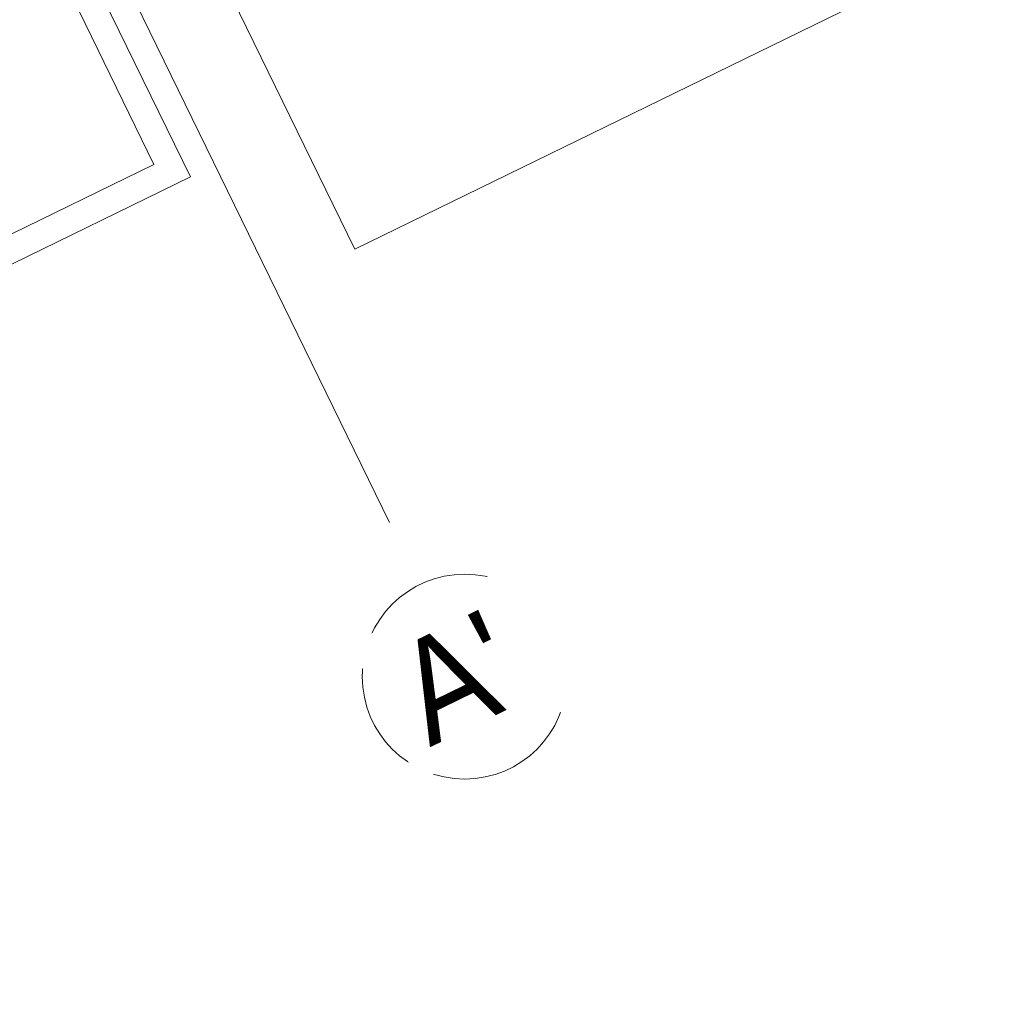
# Model space of a CAD drawing. Extents: x 6414462 to 20492237, y 5756825 to 17376351.
# Tile 28 of 127: x 6497758.91 to 6497761.05, y 5809729.4 to 5809731.56. Entities that reach past the tile are written whole.
import ezdxf

# ---------------------------------------------------------------- set-up
doc = ezdxf.new("R2010")
doc.units = 0
doc.linetypes.add('Linia siatki', pattern=[2.2225, 1.27, -0.3175, 0.3175, -0.3175])
for name, color, linetype, lineweight in [('A-FLOR-LEVL', 7, 'Continuous', 5), ('A-WALL', 7, 'Continuous', 35), ('S-GRID', 7, 'Continuous', 5), ('S-GRID-IDEN', 7, 'Continuous', 5)]:
    doc.layers.add(name, color=color, linetype=linetype, lineweight=lineweight)
doc.styles.add('Arial_2', font='arial.ttf', dxfattribs={"width": 0.9, "height": 1.5})

# ---------------------------------------------------------------- blocks, each defined once
blk = doc.blocks.new('Siatka - M_Symbol siatki - okrąg mniejszy-7853319-__-00_00 Przyziemie PB')
at = {"layer": 'S-GRID-IDEN'}
blk.add_circle((0, 0), 0.45, dxfattribs=at)

msp = doc.modelspace()

# ---------------------------------------------------------------- linework, layer by layer
at = {"layer": 'A-FLOR-LEVL'}
for p, q in [((6497761.8574, 5809732.1372, 0.1), (6497759.6496, 5809731.0589, 0.1)), ((6497759.6496, 5809731.0589, 0.1), (6497759.3569, 5809731.6582, 0.1))]:
    msp.add_line(p, q, dxfattribs=at)
at = {"layer": 'A-WALL', "lineweight": 5}
for p, q in [((6497759.0819, 5809731.6402, 0.1), (6497759.2882, 5809731.2179, 0.1)), ((6497759.2079, 5809731.2454, 0.1), (6497759.028, 5809731.6138, 0.1)), ((6497755.594, 5809729.4803, 0.1), (6497759.2079, 5809731.2454, 0.1)), ((6497759.2882, 5809731.2179, 0.1), (6497755.5664, 5809729.4, 0.1))]:
    msp.add_line(p, q, dxfattribs=at)
at = {"layer": 'S-GRID', "linetype": 'Linia siatki'}
msp.add_line((6497758.1926, 5809733.5964, 0.1), (6497759.7919, 5809730.3221, 0.1), dxfattribs=at)

# ---------------------------------------------------------------- block references
at = {"layer": 'S-GRID-IDEN', "xscale": 0.4999999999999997, "yscale": 0.4999999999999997, "zscale": 0.4999999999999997, "rotation": 206.0323615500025}
msp.add_blockref('Siatka - M_Symbol siatki - okrąg mniejszy-7853319-__-00_00 Przyziemie PB', (6497759.8907, 5809730.1199, 0.1), dxfattribs=at)

# ---------------------------------------------------------------- next in the draw order: texts
at = {"layer": 'S-GRID-IDEN', "insert": (6497759.7152, 5809730.1665, 0.1), "char_height": 0.225, "width": 0.328692, "attachment_point": 1, "rotation": 26.0324, "style": 'Arial_2', "bg_fill": 3, "box_fill_scale": 1.25, "bg_fill_color": 256, "bg_fill_true_color": 13158600, "bg_fill_transparency": 0}
msp.add_mtext("A'", dxfattribs=at)

doc.saveas('drawing.dxf')
